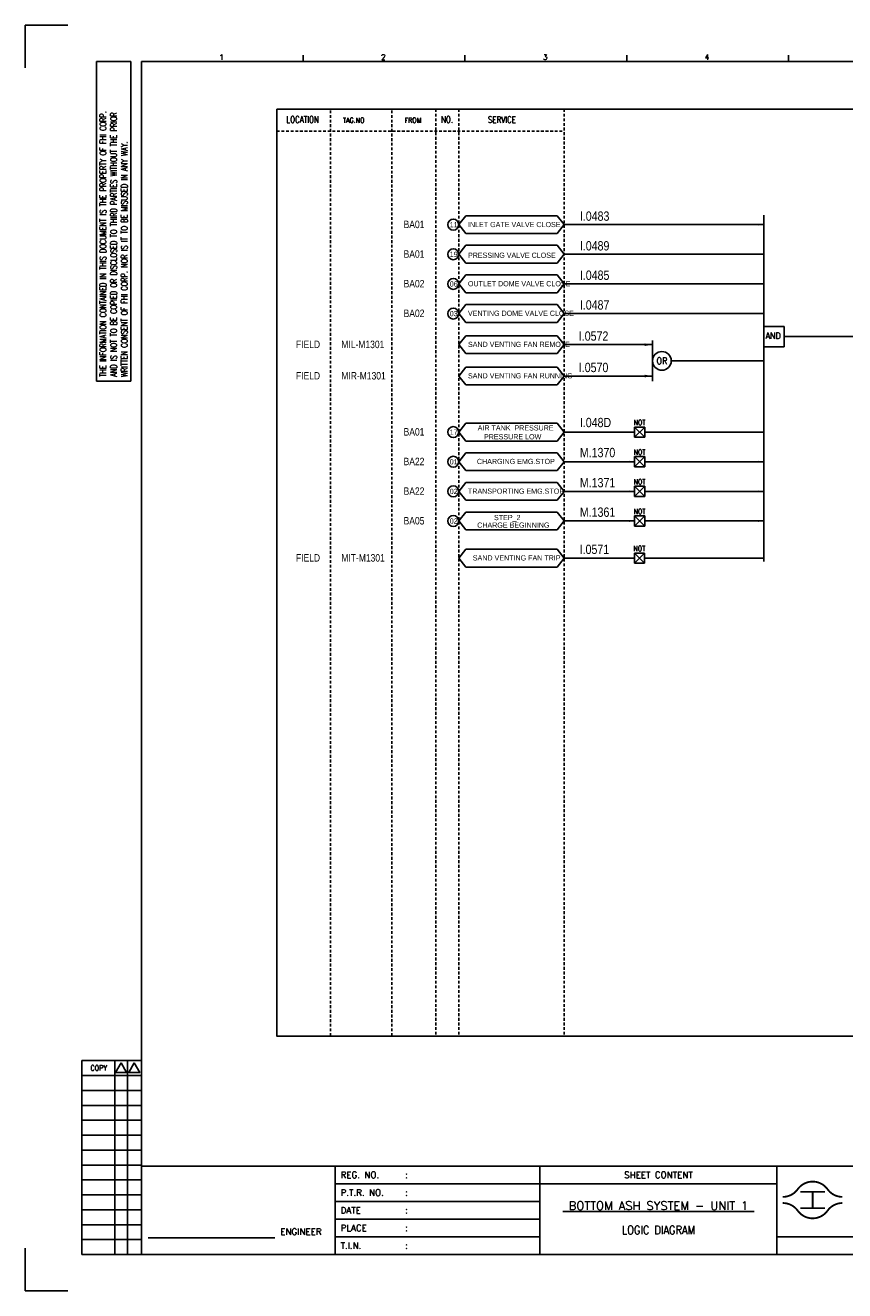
# Model space of a CAD drawing. Extents: x 1140 to 2106, y -51 to 631.
# Tile 1 of 3: x 1140 to 1582, y -51 to 631. Entities that reach past the tile are written whole.
import ezdxf
from ezdxf.enums import TextEntityAlignment as Align

# ---------------------------------------------------------------- set-up
doc = ezdxf.new("R2010")
doc.units = 0
doc.header["$MEASUREMENT"] = 0
doc.linetypes.add('HIDDEN', pattern=[4, 1.5, -1, 1.5])
doc.layers.get('0').update_dxf_attribs({"linetype": 'CONTINUOUS'})
doc.layers.get('DEFPOINTS').update_dxf_attribs({"linetype": 'CONTINUOUS'})
for name, color, linetype in [('CON', 4, 'CONTINUOUS'), ('DCS', 7, 'CONTINUOUS'), ('DIM', 3, 'CONTINUOUS'), ('HID', 2, 'HIDDEN'), ('TEXT', 7, 'CONTINUOUS'), ('圖框CON', 4, 'CONTINUOUS'), ('圖框DIM', 3, 'CONTINUOUS'), ('框線', 6, 'CONTINUOUS')]:
    doc.layers.add(name, color=color, linetype=linetype)
doc.styles.add('DAYUKP', font='complex', dxfattribs={"bigfont": 'DAYUKP.SHX'})
doc.styles.add('E4', font='simplex.shx', dxfattribs={"height": 4})
doc.styles.add('ROMANS', font='romans', dxfattribs={"width": 0.8})
doc.styles.get("Standard").update_dxf_attribs({"font": 'kaiu.ttf'})
doc.styles.add('style3', font='ARIALN.TTF')
doc.dimstyles.get("Standard").update_dxf_attribs({"dimtxt": 0.18, "dimasz": 0.18, "dimexe": 0.18, "dimexo": 0.0625, "dimgap": 0.09, "dimtad": 0, "dimtih": 1, "dimtoh": 1, "dimdec": 4, "dimzin": 0, "dimdsep": 46, "dimtxsty": 'STANDARD', "dimcen": 0.09, "dimadec": 0, "dimazin": 0, "dimtfac": 1, "dimtdec": 4, "dimtofl": 0, "dimtmove": 0, "dimatfit": 3, "dimfxl": 1, "dimtolj": 1, "dimtzin": 0, "dimarcsym": 0})

# ---------------------------------------------------------------- blocks, each defined once
blk = doc.blocks.new('Sht_Cont_T3')
at = {"layer": 'TEXT', "color": 3, "linetype": 'Continuous', "style": 'E4'}
for tag, p in [('$SHT_CONT_L1$', (55.63, 24.91)), ('$SHT_CONT_L2$', (55.63, 16.61)), ('$SHT_CONT_L3$', (55.63, 8.3))]:
    blk.add_attdef(tag, text='', height=4, dxfattribs=at).set_placement(p, align=Align.MIDDLE)
blk = doc.blocks.new('1')
at = {"ltscale": 500, "const_width": 0.99}
blk.add_lwpolyline([(1686.83, 57.65, -0.241531), (1678.79, 61.78, 0.512989), (1662.7, 61.78, -0.241531), (1654.66, 57.65, -0.241531)], format="xyb", dxfattribs=at)
at = {"const_width": 0.99}
blk.add_lwpolyline([(1686.83, 54.35, 0.241531), (1678.79, 50.22, -0.512989), (1662.7, 50.22, 0.241531), (1654.66, 54.35, 0.241531)], format="xyb", dxfattribs=at)
at = {"ltscale": 500, "const_width": 0.99}
for points in [[(1664.14, 60.4), (1677.35, 60.4)], [(1670.74, 60.4), (1670.74, 51.6)], [(1664.14, 51.6), (1677.35, 51.6)]]:
    blk.add_lwpolyline(points, dxfattribs=at)
at = {"layer": 'CON'}
for points in [[(1523.67, 26.6), (1523.67, 74.29)], [(1651.45, 26.6), (1651.45, 74.29)]]:
    blk.add_lwpolyline(points, dxfattribs=at)
at = {"layer": 'CON', "ltscale": 500}
for points in [[(1523.67, 64.75), (1413.11, 64.75)], [(1651.45, 64.75), (1523.67, 64.75)], [(1523.67, 55.22), (1413.11, 55.22)], [(1523.67, 45.69), (1413.11, 45.69)], [(1523.67, 36.15), (1413.11, 36.15)]]:
    blk.add_lwpolyline(points, dxfattribs=at)
at = {"layer": 'DEFPOINTS'}
for points in [[(1268.99, 689.33), (1246.02, 689.33), (1246.02, 666.36)], [(1268.99, 7.08), (1246.02, 7.08), (1246.02, 30.05)]]:
    blk.add_lwpolyline(points, dxfattribs=at)
at = {"layer": 'DIM'}
for p, q in [((1276.46, 131.12), (1276.46, 26.6)), ((1276.46, 131.12), (1308.62, 131.12)), ((1294.26, 26.6), (1294.26, 131.12)), ((1301.15, 26.6), (1301.15, 131.12)), ((1276.46, 123.08), (1308.62, 123.08)), ((1276.46, 115.04), (1308.62, 115.04)), ((1276.46, 107), (1308.62, 107)), ((1276.46, 98.96), (1308.62, 98.96)), ((1276.46, 90.92), (1308.62, 90.92)), ((1276.46, 82.88), (1308.62, 82.88)), ((1276.46, 74.84), (1308.62, 74.84)), ((1276.46, 66.8), (1308.62, 66.8)), ((1276.46, 58.76), (1308.62, 58.76)), ((1276.46, 50.72), (1308.62, 50.72)), ((1276.46, 42.68), (1308.62, 42.68)), ((1276.46, 34.64), (1308.62, 34.64)), ((1276.46, 26.6), (1308.62, 26.6))]:
    blk.add_line(p, q, dxfattribs=at)
for points in [[(1297.7, 129.98), (1294.72, 124.81), (1300.69, 124.81)], [(1304.83, 129.98), (1301.84, 124.81), (1307.81, 124.81)]]:
    blk.add_lwpolyline(points, close=True, dxfattribs=at)
at = {"layer": '圖框CON'}
for p, q in [((1284.5, 669.81), (1302.87, 669.81)), ((1284.5, 497.52), (1284.5, 669.81)), ((1302.87, 497.52), (1302.87, 669.81)), ((1395.91, 669.85), (1395.91, 673.29)), ((1483.2, 669.85), (1483.2, 673.29)), ((1570.49, 669.85), (1570.49, 673.29)), ((1657.78, 669.85), (1657.78, 673.29)), ((1284.5, 497.52), (1302.87, 497.52))]:
    blk.add_line(p, q, dxfattribs=at)
for points in [[(1413.11, 26.6), (1413.11, 74.29)], [(1828.89, 36.15), (1802.67, 36.15), (1651.45, 36.15)]]:
    blk.add_lwpolyline(points, dxfattribs=at)
at = {"layer": '圖框DIM'}
blk.add_line((1312.36, 35.55), (1380.65, 35.55), dxfattribs=at)
at = {"layer": '框線'}
for p, q in [((1308.62, 669.81), (1308.62, 26.6)), ((2181.53, 669.81), (1308.62, 669.81)), ((2181.53, 74.29), (1308.62, 74.29)), ((2181.53, 26.6), (1308.62, 26.6))]:
    blk.add_line(p, q, dxfattribs=at)
at = {"style": 'DAYUKP'}
for s, p in [('1', (1350.64, 670.78)), ('2', (1437.93, 670.78)), ('3', (1525.22, 670.78)), ('4', (1612.51, 670.78))]:
    blk.add_text(s, height=2.87, dxfattribs=at).set_placement(p)
at = {"layer": 'DIM', "style": 'ROMANS', "width": 0.75}
for s, p in [('THE INFORMATION CONTAINED IN THIS DOCUMENT IS THE PROPERTY OF FHI CORP.', (1287.94, 499.82)), ('AND IS NOT TO BE COPIED OR DISCLOSED TO THIRD PARTIES WITHOUT THE PRIOR', (1293.68, 499.82)), ('WRITTEN CONSENT OF FHI CORP. NOR IS IT TO BE MISUSED IN ANY WAY.', (1299.43, 499.82))]:
    blk.add_text(s, height=3.4457, rotation=90, dxfattribs=at).set_placement(p, align=Align.MIDDLE_LEFT)
at = {"layer": 'DIM', "style": 'ROMANS', "width": 0.8}
blk.add_text('COPY', height=2.871, dxfattribs=at).set_placement((1285.64, 127.16), align=Align.MIDDLE)
at = {"layer": 'HID', "ltscale": 500, "style": 'ROMANS'}
for s, height, p in [('REG. NO.', 3.446, (1416.1, 69.52)), (':', 3.45, (1450.9, 69.52)), ('P.T.R. NO.', 3.446, (1416.1, 59.99)), (':', 3.45, (1450.9, 59.99)), ('DATE', 3.446, (1416.1, 50.45)), (':', 3.45, (1450.9, 50.45)), ('PLACE', 3.446, (1416.1, 40.92)), (':', 3.45, (1450.9, 40.92)), ('T.I.N.', 3.446, (1416.1, 31.37)), (':', 3.45, (1450.9, 31.39))]:
    blk.add_text(s, height=height, dxfattribs=at).set_placement(p, align=Align.MIDDLE_LEFT)
blk.add_text('SHEET CONTENT', height=3.4457, dxfattribs=at).set_placement((1587.56, 69.52), align=Align.MIDDLE)
at = {"layer": 'HID', "style": 'ROMANS'}
blk.add_text('ENGINEER', height=3.446, dxfattribs=at).set_placement((1394.71, 37.18), align=Align.CENTER)
blk = doc.blocks.new('LEADER')
at = {"layer": 'CON'}
blk.add_solid([(0.85, -0.57), (0.85, -1.57), (3.85, -1.07)], dxfattribs=at)

msp = doc.modelspace()

# ---------------------------------------------------------------- linework, layer by layer
at = {"layer": 'CON', "color": 6}
for p, q in [((1373.95, 523.58), (1377.85, 528.4)), ((1426.99, 528.4), (1377.85, 528.4)), ((1430.88, 523.58), (1426.99, 528.4)), ((1538.63, 528.63), (1538.63, 341.87)), ((1373.95, 523.58), (1377.85, 518.76)), ((1377.85, 518.76), (1426.99, 518.76)), ((1430.88, 523.58), (1426.99, 518.76)), ((1373.95, 507.6), (1377.85, 512.42)), ((1426.99, 512.42), (1377.85, 512.42)), ((1430.88, 507.6), (1426.99, 512.42)), ((1373.95, 507.6), (1377.85, 502.79)), ((1430.88, 507.6), (1426.99, 502.79)), ((1377.85, 502.79), (1426.99, 502.79)), ((1373.95, 491.62), (1377.85, 496.44)), ((1373.95, 491.62), (1377.85, 486.81)), ((1426.99, 496.44), (1377.85, 496.44)), ((1430.88, 491.62), (1426.99, 496.44)), ((1430.88, 491.62), (1426.99, 486.81)), ((1377.85, 486.81), (1426.99, 486.81)), ((1373.95, 475.64), (1377.85, 480.46)), ((1426.99, 480.46), (1377.85, 480.46)), ((1430.88, 475.64), (1426.99, 480.46)), ((1373.95, 475.64), (1377.85, 470.83)), ((1377.85, 470.83), (1426.99, 470.83)), ((1430.88, 475.64), (1426.99, 470.83)), ((1549.5, 468.69), (1538.63, 468.69)), ((1538.63, 457.73), (1538.63, 468.69)), ((1549.5, 457.73), (1549.5, 468.69)), ((1373.95, 458.86), (1377.85, 463.68)), ((1373.95, 458.86), (1377.85, 454.05)), ((1426.99, 463.68), (1377.85, 463.68)), ((1430.88, 458.86), (1426.99, 463.68)), ((1430.88, 458.86), (1426.99, 454.05)), ((1478.53, 461.03), (1478.53, 439.15)), ((1549.5, 457.73), (1538.63, 457.73)), ((1377.85, 454.05), (1426.99, 454.05)), ((1373.95, 441.94), (1377.85, 446.76)), ((1426.99, 446.76), (1377.85, 446.76)), ((1430.88, 441.94), (1426.99, 446.76)), ((1373.95, 441.94), (1377.85, 437.12)), ((1377.85, 437.12), (1426.99, 437.12)), ((1430.88, 441.94), (1426.99, 437.12)), ((1373.95, 411.73), (1377.85, 416.54)), ((1426.99, 416.54), (1377.85, 416.54)), ((1430.88, 411.73), (1426.99, 416.54)), ((1373.95, 411.73), (1377.85, 406.91)), ((1430.88, 411.73), (1426.99, 406.91)), ((1468.85, 414.46), (1474.31, 414.46)), ((1468.85, 414.46), (1474.31, 409)), ((1474.31, 414.46), (1468.85, 409)), ((1468.85, 409), (1468.85, 414.46)), ((1474.31, 414.46), (1474.31, 409)), ((1377.85, 406.91), (1426.99, 406.91)), ((1474.31, 409), (1468.85, 409)), ((1373.95, 395.75), (1377.85, 400.56)), ((1373.95, 395.75), (1377.85, 390.93)), ((1426.99, 400.56), (1377.85, 400.56)), ((1430.88, 395.75), (1426.99, 400.56)), ((1430.88, 395.75), (1426.99, 390.93)), ((1468.85, 393.02), (1468.85, 398.48)), ((1474.31, 398.48), (1468.85, 393.02)), ((1468.85, 398.48), (1474.31, 393.02)), ((1468.85, 398.48), (1474.31, 398.48)), ((1474.31, 398.48), (1474.31, 393.02)), ((1377.85, 390.93), (1426.99, 390.93)), ((1474.31, 393.02), (1468.85, 393.02)), ((1373.95, 379.77), (1377.85, 384.59)), ((1426.99, 384.59), (1377.85, 384.59)), ((1430.88, 379.77), (1426.99, 384.59)), ((1468.85, 382.5), (1474.31, 377.04)), ((1474.31, 382.5), (1468.85, 377.04)), ((1468.85, 377.04), (1468.85, 382.5)), ((1468.85, 382.5), (1474.31, 382.5)), ((1474.31, 382.5), (1474.31, 377.04)), ((1373.95, 379.77), (1377.85, 374.95)), ((1430.88, 379.77), (1426.99, 374.95)), ((1474.31, 377.04), (1468.85, 377.04)), ((1373.95, 363.79), (1377.85, 368.61)), ((1377.85, 374.95), (1426.99, 374.95)), ((1426.99, 368.61), (1377.85, 368.61)), ((1430.88, 363.79), (1426.99, 368.61)), ((1373.95, 363.79), (1377.85, 358.97)), ((1430.88, 363.79), (1426.99, 358.97)), ((1468.85, 366.52), (1474.31, 366.52)), ((1468.85, 361.06), (1468.85, 366.52)), ((1474.31, 366.52), (1468.85, 361.06)), ((1468.85, 366.52), (1474.31, 361.06)), ((1474.31, 366.52), (1474.31, 361.06)), ((1377.85, 358.97), (1426.99, 358.97)), ((1474.31, 361.06), (1468.85, 361.06)), ((1373.95, 343.76), (1377.85, 348.57)), ((1426.99, 348.57), (1377.85, 348.57)), ((1430.88, 343.76), (1426.99, 348.57)), ((1373.95, 343.76), (1377.85, 338.94)), ((1430.88, 343.76), (1426.99, 338.94)), ((1468.74, 346.49), (1474.2, 346.49)), ((1468.74, 341.03), (1468.74, 346.49)), ((1474.2, 346.49), (1468.74, 341.03)), ((1468.74, 346.49), (1474.2, 341.03)), ((1474.2, 346.49), (1474.2, 341.03)), ((1377.85, 338.94), (1426.99, 338.94)), ((1474.2, 341.03), (1468.74, 341.03))]:
    msp.add_line(p, q, dxfattribs=at)
at = {"layer": 'CON'}
for p, q in [((1478.53, 458.86), (1430.88, 458.86)), ((1478.53, 441.94), (1430.88, 441.94))]:
    msp.add_line(p, q, dxfattribs=at)
msp.add_lwpolyline([(1275.83, 585.86), (1989.83, 585.86), (1989.83, 86.05), (1275.83, 86.05)], close=True, dxfattribs=at)
for centre in [(1371, 523.58), (1371, 507.6), (1371, 491.62), (1371, 475.64), (1371, 411.73), (1371, 395.75), (1371, 379.77), (1371, 363.79)]:
    msp.add_circle(centre, 2.95, dxfattribs=at)
at = {"layer": 'CON', "color": 6}
msp.add_circle((1483.57, 450.12), 5.04, dxfattribs=at)
at = {"layer": 'HID'}
for p, q in [((1304.88, 585.16), (1304.88, 86.05)), ((1337.81, 585.16), (1337.81, 86.05)), ((1361.53, 585.86), (1361.53, 86.03)), ((1373.95, 585.86), (1373.95, 86.03)), ((1430.88, 585.86), (1430.88, 86.05)), ((1275.83, 573.95), (1430.88, 573.95))]:
    msp.add_line(p, q, dxfattribs=at)

# ---------------------------------------------------------------- block references
msp.add_blockref('1', (-105.87, -58.29))
at = {"layer": 'CON', "xscale": 1.4, "yscale": 1.4, "zscale": 1.4}
for p in [(1473.14, 460.35), (1473.14, 443.43)]:
    msp.add_blockref('LEADER', p, dxfattribs=at)
at = {"layer": 'TEXT', "color": 0}
ref = msp.add_blockref('Sht_Cont_T3', (1417.81, -31.68), dxfattribs=dict(at, xscale=1.148576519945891, yscale=1.148576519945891, zscale=1.148576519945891))
ref.add_attrib('$SHT_CONT_L1$', '%%U BOTTOM ASH SYSTEM - UNIT 1 ', dxfattribs={"color": 3, "linetype": 'Continuous', "height": 4.5943, "style": 'E4'}).set_placement((1481.7, -3.07), align=Align.TOP_CENTER)
ref.add_attrib('$SHT_CONT_L3$', 'LOGIC DIAGRAM', dxfattribs={"color": 3, "linetype": 'Continuous', "height": 4.5943, "style": 'E4', "width": 0.85}).set_placement((1481.7, -22.14), align=Align.BOTTOM_CENTER)

# ---------------------------------------------------------------- texts
at = {"layer": 'CON', "style": 'ROMANS'}
for s, width, p in [('LOCATION', 0.8, (1289.76, 580.25)), ('NO.', 0.8, (1367.65, 580.25)), ('SERVICE', 0.8, (1397.3, 580.18)), ('OR', 0.9, (1483.57, 450.12))]:
    msp.add_text(s, height=3.5, dxfattribs=dict(at, width=width)).set_placement(p, align=Align.MIDDLE)
for s, height, width, p in [('TAG.NO', 2.8, 0.8, (1311.49, 577.6)), ('FROM', 2.8, 0.8, (1344.75, 577.6)), ('AND', 3.5, 0.9, (1539.43, 460.9)), ('NOT', 2.8, 0.8, (1468.31, 414.65)), ('NOT', 2.8, 0.8, (1468.31, 398.67)), ('NOT', 2.8, 0.8, (1468.31, 382.69)), ('NOT', 2.8, 0.8, (1468.31, 366.71)), ('NOT', 2.8, 0.8, (1468.2, 346.68))]:
    msp.add_text(s, height=height, dxfattribs=dict(at, width=width)).set_placement(p, align=Align.BOTTOM_LEFT)
at = {"layer": 'CON', "style": 'style3'}
for s, p in [('BA01', (1344.24, 523.71)), ('BA01', (1344.24, 507.73)), ('BA02', (1344.24, 491.75)), ('BA02', (1344.24, 475.77)), ('FIELD', (1286.18, 459.01)), ('MIL-M1301', (1310.66, 459.01)), ('FIELD', (1286.18, 442.09)), ('MIR-M1301', (1310.66, 442.09)), ('BA01', (1344.24, 411.86)), ('BA22', (1344.24, 395.88)), ('BA22', (1344.24, 379.9)), ('BA05', (1344.24, 363.92)), ('FIELD', (1286.18, 343.91)), ('MIT-M1301', (1310.66, 343.91))]:
    msp.add_text(s, height=4, dxfattribs=at).set_placement(p, align=Align.MIDDLE_LEFT)
for s, p in [('11', (1369.12, 521.3)), ('INLET GATE VALVE CLOSE', (1378.96, 521.4)), ('19', (1369.12, 505.32)), ('PRESSING VALVE CLOSE', (1378.95, 504.83)), ('06', (1369.12, 489.34)), ('OUTLET DOME VALVE CLOSE', (1378.95, 489.49)), ('03', (1369.12, 473.36)), ('VENTING DOME VALVE CLOSE', (1378.95, 473.55)), ('SAND VENTING FAN REMOTE', (1378.95, 456.77)), ('SAND VENTING FAN RUNNING', (1378.95, 439.85)), ('17', (1369.12, 409.45)), ('AIR TANK  PRESSURE', (1384.2, 411.76)), ('PRESSURE LOW', (1387.6, 406.98)), ('01', (1369.12, 393.47)), ('CHARGING EMG.STOP', (1383.78, 393.65)), ('02', (1369.12, 377.49)), ('TRANSPORTING EMG.STOP', (1378.95, 377.63)), ('02', (1369.12, 361.51)), ('CHARGE BEGINNING', (1383.91, 359.32)), ('STEP_2', (1393, 363.42)), ('SAND VENTING FAN TRIP', (1381.56, 341.66))]:
    msp.add_text(s, height=2.8, dxfattribs=at).set_placement(p, align=Align.BOTTOM_LEFT)
at = {"layer": 'DCS', "linetype": 'ByBlock', "style": 'style3'}
for s, p in [('I.0483', (1439.31, 525.68)), ('I.0489', (1439.31, 509.67)), ('I.0485', (1439.31, 493.8)), ('I.0487', (1439.31, 477.79)), ('I.0572', (1438.75, 461)), ('I.0570', (1438.75, 444.08)), ('I.048D', (1439.31, 414.38)), ('M.1370', (1439.31, 398.19)), ('M.1371', (1439.31, 381.97)), ('M.1361', (1439.31, 366.05)), ('I.0571', (1439.2, 346.02))]:
    msp.add_text(s, height=5, dxfattribs=at).set_placement(p)

# ---------------------------------------------------------------- leaders
at = {"layer": 'CON'}
for points in [[(1538.63, 523.58), (1430.88, 523.58)], [(1538.63, 507.6), (1430.88, 507.6)], [(1538.63, 491.62), (1430.88, 491.62)], [(1538.63, 475.64), (1430.88, 475.64)], [(1876.08, 463.21), (1549.5, 463.21)], [(1538.07, 450.12), (1488.61, 450.12)], [(1468.85, 411.73), (1430.88, 411.73)], [(1538.63, 411.73), (1474.31, 411.73)], [(1468.85, 395.75), (1430.88, 395.75)], [(1538.63, 395.75), (1474.31, 395.75)], [(1468.85, 379.77), (1430.88, 379.77)], [(1538.63, 379.77), (1474.31, 379.77)], [(1468.85, 363.79), (1430.88, 363.79)], [(1538.63, 363.79), (1474.31, 363.79)], [(1468.74, 343.76), (1430.88, 343.76)], [(1538.53, 343.76), (1474.2, 343.76)]]:
    msp.add_leader(points, dimstyle='STANDARD', override={"dimtxt": 3, "dimasz": 3, "dimexe": 1, "dimexo": 1, "dimgap": 0, "dimtad": 0, "dimtih": 0, "dimtoh": 0, "dimdec": 1, "dimzin": 8, "dimtxsty": 'ROMANS', "dimclrd": 256, "dimclre": 256, "dimclrt": 256, "dimtdec": 1, "dimtix": 1, "dimtofl": 1, "dimtmove": 2, "dimtzin": 8}, dxfattribs=at)

doc.saveas('drawing.dxf')
